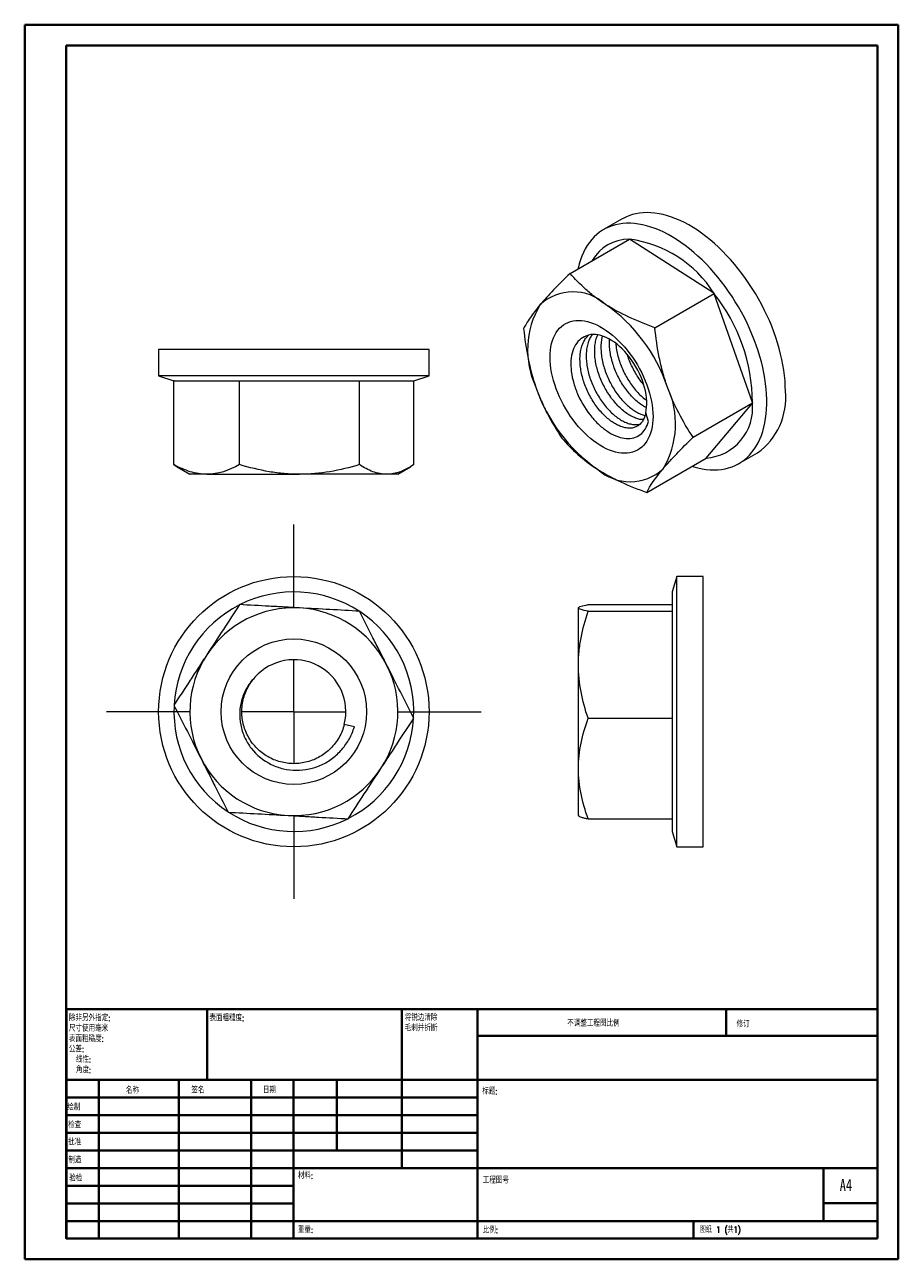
# Model space of a CAD drawing. Header units: millimetres. Extents: x 0 to 210, y 0 to 297.
import ezdxf

# ---------------------------------------------------------------- set-up
doc = ezdxf.new("R2010")
doc.units = ezdxf.units.MM
doc.styles.add('SLDTEXTSTYLE0', font='TXT', dxfattribs={"width": 0.75, "bigfont": 'bigfont'})
doc.styles.add('SLDTEXTSTYLE1', font='TXT', dxfattribs={"width": 0.75})
doc.styles.add('SLDTEXTSTYLE2', font='TXT', dxfattribs={"width": 0.694444, "bigfont": 'bigfont'})

# ---------------------------------------------------------------- blocks, each defined once
blk = doc.blocks.new('SW_NOTE_0')
at = {"color": 0, "linetype": 'Continuous', "lineweight": 0, "char_height": 1.5, "attachment_point": 1, "style": 'SLDTEXTSTYLE0'}
for s, insert in [('\\M+18FAB锐边\\M+190B4\\M+18F9C', (0, 1.93)), ('\\M+196D1\\M+18E68\\M+19BF3\\M+190DC\\M+19266', (0, -0.57))]:
    blk.add_mtext(s, dxfattribs=dict(at, insert=insert))
blk = doc.blocks.new('SW_NOTE_1')
at = {"color": 0, "linetype": 'Continuous', "lineweight": 0, "char_height": 1.5, "attachment_point": 1, "style": 'SLDTEXTSTYLE0'}
for s, insert in [('\\M+18F9C\\M+194F1另\\M+18A4F\\M+18E77\\M+192E8:', (0, 1.93)), ('\\M+18EDA\\M+190A1\\M+18E67\\M+19770\\M+19F7C\\M+195C4', (0, -0.57)), ('\\M+1955C\\M+196CA\\M+19165糙\\M+19378:', (0, -3.07)), ('\\M+18CF6\\M+18DB7:', (0, -5.57)), ('线\\M+190AB:', (1.69, -8.07)), ('\\M+18A70\\M+19378:', (1.69, -10.57))]:
    blk.add_mtext(s, dxfattribs=dict(at, insert=insert))
blk = doc.blocks.new('SW_CENTERMARKSYMBOL_0')
at = {"color": 0, "linetype": 'Continuous', "lineweight": 0}
for p, q in [((0, 25), (0, 45)), ((0, 0), (0, 12.5)), ((-25, 0), (-45, 0)), ((0, 0), (-12.5, 0)), ((0, 0), (0, -12.5)), ((0, 0), (12.5, 0)), ((25, 0), (45, 0)), ((0, -25), (0, -45))]:
    blk.add_line(p, q, dxfattribs=at)

msp = doc.modelspace()

# ---------------------------------------------------------------- linework, layer by layer
at = {"color": 7, "linetype": 'Continuous', "lineweight": 40}
for p, q in [((0.08, 0.21), (0.08, 297.21)), ((0.08, 297.21), (210.08, 297.21)), ((210.08, 0.21), (210.08, 297.21)), ((210.08, 292.21), (210.08, 297.21)), ((10.08, 292.21), (205.08, 292.21)), ((10.08, 5.21), (10.08, 292.21)), ((205.08, 5.21), (205.08, 292.21)), ((10.11, 60.37), (205.08, 60.37)), ((10.11, 60.37), (10.11, 5.12)), ((43.91, 43.37), (43.91, 60.37)), ((90.71, 60.37), (90.71, 22.12)), ((108.91, 60.37), (108.91, 5.12)), ((168.68, 54.09), (168.68, 60.46)), ((205.08, 54), (108.91, 54)), ((205.08, 43.37), (10.11, 43.37)), ((17.91, 43.37), (17.91, 5.12)), ((37.1, 43.37), (37.1, 5.12)), ((54.51, 43.37), (54.51, 5.12)), ((64.71, 5.12), (64.71, 43.37)), ((75.11, 26.37), (75.11, 43.37)), ((108.91, 39.12), (10.11, 39.12)), ((108.91, 34.87), (10.11, 34.87)), ((108.91, 30.62), (10.11, 30.62)), ((108.91, 26.37), (10.11, 26.37)), ((64.71, 22.12), (10.11, 22.12)), ((64.71, 22.12), (205.08, 22.12)), ((192.08, 9.46), (192.08, 22.21)), ((64.71, 17.87), (10.11, 17.87)), ((64.71, 13.62), (10.11, 13.62)), ((205.08, 13.71), (192.08, 13.71)), ((10.11, 9.37), (205.08, 9.37)), ((160.88, 5.21), (160.88, 9.46)), ((10.08, 5.21), (205.08, 5.21)), ((205.08, 5.21), (180.99, 5.21)), ((0.08, 0.21), (210.08, 0.21))]:
    msp.add_line(p, q, dxfattribs=at)
at = {"color": 7, "linetype": 'Continuous', "lineweight": 15}
for p, q in [((143.71, 250.49), (139.25, 247.92)), ((131.17, 237.4), (145.43, 245.63)), ((165.76, 232.61), (145.5, 245.6)), ((151.55, 224.33), (165.81, 232.56)), ((175.01, 206.3), (165.85, 232.49)), ((32.28, 219.05), (32.28, 212.75)), ((97.28, 219.05), (32.28, 219.05)), ((97.28, 212.75), (97.28, 219.05)), ((32.28, 212.75), (35.95, 211.55)), ((97.28, 212.75), (32.28, 212.75)), ((35.95, 211.55), (35.99, 211.55)), ((35.95, 191.38), (35.95, 211.53)), ((35.99, 211.55), (36, 211.55)), ((36, 211.55), (51.69, 211.55)), ((51.69, 211.55), (51.83, 211.55)), ((51.74, 191.38), (51.74, 211.53)), ((51.83, 211.55), (80.48, 211.55)), ((80.48, 211.55), (80.61, 211.55)), ((80.57, 191.38), (80.57, 211.53)), ((80.61, 211.55), (93.6, 211.55)), ((93.6, 211.55), (97.28, 212.75)), ((93.6, 191.38), (93.6, 211.53)), ((160.77, 197.98), (175.02, 206.21)), ((163.91, 192.97), (175, 206.18)), ((150.05, 201.76), (149.36, 203.84)), ((171.75, 191.62), (176.21, 194.2)), ((35.95, 191.38), (36.76, 190.89)), ((36.75, 190.87), (39.78, 189.05)), ((89.78, 189.05), (92.8, 190.87)), ((149.6, 184.69), (163.86, 192.92)), ((43.85, 189.05), (39.78, 189.05)), ((43.85, 189.05), (66.15, 189.05)), ((87.08, 189.05), (66.15, 189.05)), ((89.78, 189.05), (87.08, 189.05)), ((156.88, 164.45), (155.69, 160.77)), ((163.19, 164.45), (156.88, 164.45)), ((156.88, 99.45), (156.88, 164.45)), ((163.19, 131.95), (163.19, 164.45)), ((155.69, 160.77), (155.69, 156.12)), ((135.51, 157.71), (155.67, 157.71)), ((133.22, 156.99), (133.19, 156.95)), ((133.19, 156.95), (133.19, 156.91)), ((133.19, 143.24), (133.19, 156.91)), ((135.51, 156.12), (155.67, 156.12)), ((155.69, 156.12), (155.69, 156.04)), ((155.69, 156.04), (155.69, 130.44)), ((133.19, 118.27), (133.19, 143.24)), ((163.19, 99.45), (163.19, 131.95)), ((52.68, 128.82), (52.65, 128.9)), ((79.32, 128.29), (76.9, 128.9)), ((135.51, 130.36), (155.67, 130.36)), ((155.69, 130.44), (155.69, 130.28)), ((155.69, 130.28), (155.69, 106.26)), ((133.19, 106.95), (133.19, 118.27)), ((133.19, 106.95), (133.22, 106.91)), ((135.51, 106.19), (155.67, 106.19)), ((155.69, 106.26), (155.69, 106.2)), ((155.69, 106.2), (155.69, 103.13)), ((155.69, 103.13), (156.88, 99.45)), ((156.88, 99.45), (163.19, 99.45))]:
    msp.add_line(p, q, dxfattribs=at)
at = {"color": 7, "linetype": 'Continuous', "lineweight": 15, "flags": 128}
for points in [[(182.94, 209.08), (182.92, 210.29), (182.85, 211.53), (182.73, 212.79), (182.57, 214.07), (182.36, 215.36), (182.1, 216.67), (181.8, 217.99), (181.45, 219.33), (181.06, 220.66), (180.63, 222), (180.16, 223.34), (179.64, 224.68), (179.09, 226.02), (178.49, 227.34), (177.86, 228.66), (177.19, 229.96), (176.48, 231.25), (175.74, 232.52), (174.97, 233.77), (174.17, 234.99), (173.34, 236.19), (172.48, 237.37), (171.6, 238.51), (170.69, 239.61), (169.76, 240.69), (168.81, 241.72), (167.85, 242.72), (166.86, 243.67), (165.87, 244.58), (164.86, 245.45), (163.84, 246.26), (162.81, 247.03), (161.78, 247.75), (160.74, 248.42), (159.7, 249.03), (158.66, 249.59), (157.63, 250.09), (156.6, 250.54), (155.57, 250.93), (154.56, 251.26), (153.55, 251.53), (152.56, 251.74), (151.59, 251.89), (150.63, 251.98), (149.69, 252.01), (148.77, 251.98), (147.87, 251.89), (147, 251.74), (146.16, 251.53), (145.34, 251.26), (144.56, 250.93), (143.8, 250.54), (143.71, 250.49)], [(160.5, 190.98), (160.9, 190.86), (161.91, 190.59), (162.9, 190.37), (163.87, 190.22), (164.83, 190.13), (165.77, 190.1), (166.69, 190.13), (167.58, 190.22), (168.45, 190.37), (169.3, 190.58), (170.12, 190.85), (170.9, 191.18), (171.66, 191.57), (172.38, 192.02), (173.07, 192.52), (173.72, 193.08), (174.33, 193.69), (174.91, 194.36), (175.44, 195.07), (175.94, 195.84), (176.39, 196.66), (176.8, 197.52), (177.17, 198.43), (177.49, 199.39), (177.77, 200.38), (178.01, 201.42), (178.19, 202.49), (178.33, 203.6), (178.43, 204.74), (178.47, 205.91), (178.47, 207.11), (178.43, 208.33), (178.33, 209.58), (178.19, 210.85), (178.01, 212.14), (177.77, 213.44), (177.49, 214.76), (177.17, 216.08), (176.8, 217.42), (176.39, 218.76), (175.94, 220.1), (175.44, 221.44), (174.91, 222.77), (174.33, 224.11), (173.72, 225.43), (173.07, 226.74), (172.38, 228.03), (171.66, 229.31), (170.9, 230.57), (170.12, 231.81), (169.3, 233.02), (168.45, 234.21), (167.58, 235.37), (166.69, 236.49), (165.77, 237.58), (164.83, 238.63), (163.87, 239.65), (162.9, 240.62), (161.91, 241.56), (160.9, 242.45), (159.89, 243.29), (158.86, 244.08), (157.83, 244.82), (156.8, 245.52), (155.76, 246.16), (154.72, 246.74), (153.68, 247.27), (152.65, 247.75), (151.62, 248.17), (150.6, 248.53), (149.59, 248.83), (148.6, 249.07), (147.61, 249.25), (146.64, 249.37), (145.7, 249.43), (144.77, 249.43), (143.86, 249.37), (142.98, 249.25), (142.12, 249.07), (141.29, 248.83), (140.49, 248.53), (139.71, 248.17), (138.98, 247.75), (138.27, 247.28), (137.6, 246.75), (136.97, 246.16), (136.37, 245.52), (135.82, 244.83), (135.3, 244.09), (134.83, 243.3), (134.39, 242.45), (134, 241.57), (133.66, 240.64), (133.36, 239.66), (133.1, 238.65), (133.07, 238.49)], [(151.12, 202.96), (151.1, 202.09), (151.03, 201.25), (150.91, 200.45), (150.75, 199.69), (150.54, 198.96), (150.28, 198.28), (149.99, 197.64), (149.65, 197.05), (149.27, 196.5), (148.85, 196.01), (148.39, 195.58), (147.89, 195.19), (147.36, 194.87), (146.8, 194.6), (146.2, 194.39), (145.58, 194.24), (144.93, 194.15), (144.26, 194.12), (143.57, 194.16), (142.86, 194.25), (142.13, 194.4), (141.39, 194.61), (140.64, 194.88), (139.89, 195.21), (139.13, 195.6), (138.36, 196.04), (137.6, 196.53), (136.85, 197.07), (136.1, 197.67), (135.36, 198.31), (134.63, 199), (133.92, 199.72), (133.23, 200.49), (132.56, 201.3), (131.91, 202.13), (131.29, 203), (130.69, 203.9), (130.13, 204.81), (129.6, 205.75), (129.11, 206.71), (128.65, 207.67), (128.22, 208.65), (127.84, 209.63), (127.5, 210.62), (127.21, 211.6), (126.95, 212.57), (126.75, 213.54), (126.58, 214.5), (126.47, 215.43), (126.39, 216.35), (126.37, 217.24), (126.39, 218.11), (126.47, 218.94), (126.58, 219.75), (126.75, 220.51), (126.95, 221.24), (127.21, 221.92), (127.5, 222.56), (127.84, 223.15), (128.22, 223.69), (128.65, 224.19), (129.11, 224.62), (129.6, 225), (130.13, 225.33), (130.69, 225.6), (131.29, 225.81), (131.91, 225.96), (132.56, 226.05), (133.23, 226.07), (133.92, 226.04), (134.63, 225.95), (135.36, 225.8), (136.1, 225.59), (136.85, 225.31), (137.6, 224.99), (138.36, 224.6), (139.13, 224.16), (139.89, 223.67), (140.64, 223.12), (141.39, 222.53), (142.13, 221.89), (142.86, 221.2), (143.57, 220.47), (144.26, 219.71), (144.93, 218.9), (145.58, 218.06), (146.2, 217.2), (146.8, 216.3), (147.36, 215.38), (147.89, 214.45), (148.39, 213.49), (148.85, 212.52), (149.27, 211.55), (149.65, 210.57), (149.99, 209.58), (150.28, 208.6), (150.54, 207.62), (150.75, 206.66), (150.91, 205.7), (151.03, 204.77), (151.1, 203.85), (151.12, 202.96)], [(149.36, 203.84), (149.49, 204.5), (149.58, 205.2), (149.62, 205.93), (149.62, 206.68), (149.56, 207.47), (149.45, 208.27), (149.3, 209.1), (149.1, 209.93), (148.86, 210.77), (148.57, 211.61), (148.24, 212.45), (147.87, 213.29), (147.46, 214.11), (147.02, 214.92), (146.54, 215.71), (146.03, 216.47), (145.48, 217.21), (144.92, 217.91), (144.33, 218.58), (143.72, 219.21), (143.1, 219.79), (142.46, 220.33), (141.82, 220.82), (141.17, 221.26), (140.51, 221.64), (139.86, 221.96), (139.21, 222.23), (138.58, 222.44), (137.95, 222.58), (137.34, 222.67), (136.75, 222.69), (136.18, 222.65), (135.63, 222.54), (135.12, 222.38), (134.63, 222.16), (134.18, 221.87)]]:
    msp.add_lwpolyline(points, dxfattribs=at)
at = {"color": 7, "linetype": 'Continuous', "lineweight": 15}
for radius in [32.5, 17.5]:
    msp.add_circle((64.78, 131.95), radius, dxfattribs=at)
for centre, radius, start, end in [((145.33, 235.44), 10.16, 89.7783, 150.2164), ((141.7, 217.37), 28.49, 32.3538, 82.3194), ((131.89, 221.26), 11.67, 47.8854, 132.9143), ((132.22, 206.03), 42.79, 0.3582, 38.1913), ((142.05, 218.98), 21.09, 149.1212, 205.2451), ((117.23, 197.62), 39.36, 18.654, 55.1466), ((160.26, 222.58), 39.36, 198.654, 235.1466), ((135.44, 201.21), 21.09, 329.1212, 25.2451), ((166.75, 207.44), 16.28, 305.5435, 5.7687), ((163.03, 204.97), 12.03, 274.1573, 5.7555), ((145.6, 198.94), 11.67, 227.8854, 312.9143), ((64.78, 131.95), 28.82, 56.9894, 116.686), ((64.78, 131.95), 28.82, 116.9894, 176.686), ((64.78, 131.95), 25, 86.8377, 146.8377), ((64.78, 131.95), 25, 26.8377, 86.8377), ((64.78, 131.95), 28.82, 356.9894, 56.686), ((64.78, 131.95), 25, 146.8377, 206.8377), ((64.78, 131.95), 12.5, 345.8881, 138.3688), ((64.78, 131.95), 25, 326.8377, 26.8377), ((64.78, 131.95), 28.82, 176.9894, 236.686), ((64.78, 131.95), 28.82, 296.9894, 356.686), ((64.78, 131.95), 25, 206.8377, 266.8377), ((64.78, 131.95), 25, 266.8377, 326.8377), ((64.78, 131.95), 28.82, 236.9894, 296.686)]:
    msp.add_arc(centre, radius, start, end, dxfattribs=at)
for points in [[(145.43, 245.63), (145.45, 245.62), (145.48, 245.61), (145.5, 245.6)], [(131.17, 237.4), (128.35, 234.65), (125.85, 232.08), (123.95, 229.81)], [(165.76, 232.61), (165.78, 232.59), (165.79, 232.58), (165.81, 232.56)], [(165.81, 232.56), (165.82, 232.54), (165.84, 232.51), (165.85, 232.49)], [(151.55, 224.33), (147.22, 225.89), (143.2, 227.69), (139.72, 229.92)], [(120.01, 224.11), (120.51, 219.23), (121.4, 214.49), (122.97, 209.99)], [(35.95, 211.53), (35.97, 211.54), (35.98, 211.55), (36, 211.55)], [(35.99, 211.55), (35.98, 211.55), (35.97, 211.54), (35.95, 211.53)], [(51.69, 211.55), (51.71, 211.55), (51.73, 211.54), (51.74, 211.53)], [(51.74, 211.53), (51.77, 211.54), (51.8, 211.55), (51.83, 211.55)], [(80.48, 211.55), (80.51, 211.55), (80.54, 211.54), (80.57, 211.53)], [(80.57, 211.53), (80.58, 211.54), (80.59, 211.55), (80.61, 211.55)], [(160.77, 197.98), (158.26, 201.71), (156.09, 205.71), (154.52, 210.21)], [(175.02, 206.21), (175.02, 206.2), (175.01, 206.19), (175, 206.18)], [(175.01, 206.3), (175.01, 206.27), (175.02, 206.24), (175.02, 206.21)], [(129.22, 197.76), (131.55, 195.05), (134.29, 192.51), (137.77, 190.28)], [(51.74, 191.38), (49.16, 189.96), (46.54, 189.05), (43.85, 189.05)], [(80.57, 191.38), (75.86, 189.96), (71.07, 189.05), (66.15, 189.05)], [(93.6, 191.38), (91.47, 189.96), (89.31, 189.05), (87.08, 189.05)], [(149.6, 184.69), (150.43, 186.29), (151.64, 188.12), (153.54, 190.39)], [(163.91, 192.97), (163.89, 192.96), (163.87, 192.94), (163.86, 192.92)], [(51.74, 157.71), (49.16, 153.76), (46.54, 149.75), (43.85, 145.62)], [(80.57, 156.12), (75.86, 156.38), (71.07, 156.64), (66.15, 156.91)], [(135.51, 156.12), (134.1, 156.38), (133.19, 156.64), (133.19, 156.91)], [(155.67, 156.12), (155.68, 156.09), (155.69, 156.06), (155.69, 156.04)], [(155.69, 156.12), (155.69, 156.12), (155.68, 156.12), (155.67, 156.12)], [(93.6, 130.36), (91.47, 134.56), (89.31, 138.84), (87.08, 143.24)], [(135.51, 130.36), (134.1, 134.56), (133.19, 138.84), (133.19, 143.24)], [(35.95, 133.54), (38.08, 129.33), (40.24, 125.06), (42.47, 120.66)], [(155.69, 130.44), (155.69, 130.41), (155.68, 130.38), (155.67, 130.36)], [(155.67, 130.36), (155.68, 130.33), (155.69, 130.31), (155.69, 130.28)], [(77.81, 106.19), (80.39, 110.14), (83.01, 114.15), (85.7, 118.27)], [(135.51, 106.19), (134.1, 110.14), (133.19, 114.15), (133.19, 118.27)], [(48.98, 107.78), (53.69, 107.52), (58.48, 107.26), (63.4, 106.99)], [(155.69, 106.26), (155.69, 106.24), (155.68, 106.22), (155.67, 106.19)], [(155.67, 106.19), (155.68, 106.19), (155.69, 106.19), (155.69, 106.2)]]:
    msp.add_open_spline(points, degree=3, dxfattribs=at)
for points, knots in [([(139.72, 229.92), (138.86, 230.47), (138.02, 231.05), (136.45, 232.24), (135.71, 232.86), (133.6, 234.74), (132.33, 236.05), (131.17, 237.4)], [0, 0, 0, 0, 0.25, 0.25, 0.5, 0.5, 1, 1, 1, 1]), ([(123.95, 229.81), (123.47, 229.24), (123.04, 228.7), (122.24, 227.66), (121.89, 227.17), (120.92, 225.76), (120.42, 224.91), (120.01, 224.11)], [0, 0, 0, 0, 0.25, 0.25, 0.5, 0.5, 1, 1, 1, 1]), ([(154.52, 210.21), (154.13, 211.33), (153.77, 212.48), (153.15, 214.79), (152.87, 215.96), (152.15, 219.49), (151.81, 221.9), (151.55, 224.33)], [0, 0, 0, 0, 0.25, 0.25, 0.5, 0.5, 1, 1, 1, 1]), ([(134.18, 221.87), (133.64, 221.55), (133.17, 221.13), (132.37, 220.07), (132.05, 219.44), (131.58, 218.04), (131.44, 217.25), (131.33, 215.56), (131.36, 214.68), (131.59, 212.82), (131.8, 211.86), (132.36, 209.95), (132.72, 208.97), (134.01, 206.15), (135.14, 204.35), (137.05, 202.06), (137.73, 201.35), (139.11, 200.12), (139.82, 199.59), (141.26, 198.7), (141.97, 198.36), (143.36, 197.86), (144.05, 197.71), (145.34, 197.62), (145.95, 197.68), (147.09, 198), (147.61, 198.27), (148.52, 198.97), (148.93, 199.42), (149.59, 200.48), (149.86, 201.08), (150.05, 201.76)], [0, 0, 0, 0, 0.0625, 0.0625, 0.125, 0.125, 0.1875, 0.1875, 0.25, 0.25, 0.3125, 0.3125, 0.375, 0.375, 0.5, 0.5, 0.5625, 0.5625, 0.625, 0.625, 0.6875, 0.6875, 0.75, 0.75, 0.8125, 0.8125, 0.875, 0.875, 0.9375, 0.9375, 1, 1, 1, 1]), ([(149.36, 203.84), (149.27, 203.48), (149.1, 202.75), (148.65, 201.85), (148.07, 201.13), (147.37, 200.6), (146.57, 200.26), (145.68, 200.11), (144.71, 200.17), (143.67, 200.42), (142.61, 200.86), (141.53, 201.47), (140.46, 202.26), (139.39, 203.22), (138.36, 204.34), (137.39, 205.58), (136.5, 206.93), (135.71, 208.34), (135.02, 209.82), (134.45, 211.35), (134.01, 212.9), (133.71, 214.44), (133.56, 215.93), (133.55, 217.34), (133.7, 218.66), (134, 219.89), (134.45, 220.99), (134.99, 221.88), (135.43, 222.33), (135.62, 222.52)], [0, 0, 0, 0, 0.038595, 0.077218, 0.115512, 0.153139, 0.189787, 0.227076, 0.264694, 0.302312, 0.3396, 0.376248, 0.412895, 0.450184, 0.487802, 0.52542, 0.562709, 0.599356, 0.636004, 0.673293, 0.71091, 0.748528, 0.785817, 0.822465, 0.859112, 0.896401, 0.934019, 0.971637, 1, 1, 1, 1]), ([(134.57, 222.12), (134.57, 222.12), (134.43, 222.06), (134.3, 221.96), (134.18, 221.87)], [0, 0, 0, 0, 0.001378, 1, 1, 1, 1]), ([(136.49, 222.67), (136.31, 222.4), (135.92, 221.82), (135.49, 220.75), (135.19, 219.52), (135.05, 218.2), (135.05, 216.79), (135.2, 215.3), (135.5, 213.76), (135.94, 212.21), (136.51, 210.68), (137.2, 209.21), (138, 207.79), (138.88, 206.45), (139.86, 205.2), (140.89, 204.08), (141.95, 203.12), (143.03, 202.34), (144.11, 201.72), (145.17, 201.28), (146.2, 201.03), (147.17, 200.97), (147.75, 201.09), (148.04, 201.15)], [0, 0, 0, 0, 0.0427676, 0.0911918, 0.1391922, 0.1863671, 0.2335421, 0.2815425, 0.3299667, 0.3783909, 0.4263913, 0.4735662, 0.5207412, 0.5687416, 0.6171658, 0.6655899, 0.7135904, 0.7607653, 0.8079403, 0.8559407, 0.9043649, 0.952789, 1, 1, 1, 1]), ([(148.79, 202.21), (148.6, 202.21), (148.1, 202.22), (147.21, 202.46), (146.15, 202.9), (145.07, 203.51), (143.99, 204.3), (142.93, 205.26), (141.9, 206.38), (140.93, 207.63), (140.04, 208.97), (139.24, 210.39), (138.56, 211.86), (137.98, 213.39), (137.54, 214.94), (137.24, 216.48), (137.09, 217.97), (137.09, 219.38), (137.24, 220.7), (137.48, 221.78), (137.74, 222.36), (137.84, 222.58)], [0, 0, 0, 0, 0.031682, 0.087298, 0.142427, 0.196608, 0.250789, 0.305918, 0.361533, 0.417149, 0.472278, 0.526459, 0.58064, 0.635769, 0.691384, 0.747, 0.802129, 0.85631, 0.910491, 0.96562, 1, 1, 1, 1]), ([(138.94, 222.32), (138.87, 222.06), (138.7, 221.41), (138.59, 220.24), (138.59, 218.83), (138.74, 217.34), (139.04, 215.81), (139.48, 214.25), (140.05, 212.72), (140.74, 211.25), (141.53, 209.83), (142.42, 208.49), (143.39, 207.24), (144.42, 206.12), (145.49, 205.17), (146.56, 204.38), (147.64, 203.77), (148.52, 203.38), (149.03, 203.27), (149.19, 203.23)], [0, 0, 0, 0, 0.039585, 0.100805, 0.162025, 0.224316, 0.287157, 0.349998, 0.412289, 0.473509, 0.534729, 0.597021, 0.659862, 0.722703, 0.784994, 0.846214, 0.907434, 0.969725, 1, 1, 1, 1]), ([(149.56, 205.04), (149.24, 205.21), (148.57, 205.57), (147.53, 206.35), (146.47, 207.3), (145.43, 208.42), (144.46, 209.67), (143.57, 211.01), (142.78, 212.43), (142.09, 213.9), (141.52, 215.43), (141.08, 216.98), (140.78, 218.53), (140.64, 220), (140.6, 221.01), (140.66, 221.49), (140.66, 221.53)], [0, 0, 0, 0, 0.06786, 0.143825, 0.221119, 0.299096, 0.377073, 0.454367, 0.530332, 0.606297, 0.683591, 0.761568, 0.839545, 0.916839, 0.992804, 1, 1, 1, 1]), ([(142.18, 220.52), (142.21, 220.15), (142.29, 219.27), (142.58, 217.85), (143.01, 216.29), (143.59, 214.76), (144.27, 213.29), (145.07, 211.87), (145.96, 210.53), (146.93, 209.28), (147.96, 208.17), (148.86, 207.34), (149.41, 206.95), (149.6, 206.81)], [0, 0, 0, 0, 0.074592, 0.17262, 0.270648, 0.367818, 0.463318, 0.558817, 0.655987, 0.754015, 0.852043, 0.949213, 1, 1, 1, 1]), ([(148.9, 210.59), (148.6, 210.96), (147.97, 211.74), (147.11, 213.05), (146.31, 214.47), (145.63, 215.94), (145.18, 217.08), (145.01, 217.72), (144.97, 217.84)], [0, 0, 0, 0, 0.179901, 0.374874, 0.566494, 0.758114, 0.953087, 1, 1, 1, 1]), ([(122.97, 209.99), (123.36, 208.87), (123.8, 207.77), (124.72, 205.63), (125.22, 204.59), (126.8, 201.55), (127.97, 199.62), (129.22, 197.76)], [0, 0, 0, 0, 0.25, 0.25, 0.5, 0.5, 1, 1, 1, 1]), ([(153.54, 190.39), (154.02, 190.95), (154.53, 191.54), (155.63, 192.75), (156.21, 193.37), (158.03, 195.28), (159.36, 196.61), (160.77, 197.98)], [0, 0, 0, 0, 0.25, 0.25, 0.5, 0.5, 1, 1, 1, 1]), ([(43.85, 189.05), (43.18, 189.05), (42.5, 189.11), (41.17, 189.32), (40.51, 189.48), (38.54, 190.09), (37.24, 190.67), (35.95, 191.38)], [0, 0, 0, 0, 0.25, 0.25, 0.5, 0.5, 1, 1, 1, 1]), ([(66.15, 189.05), (64.93, 189.05), (63.7, 189.11), (61.27, 189.32), (60.06, 189.48), (56.46, 190.09), (54.09, 190.67), (51.74, 191.38)], [0, 0, 0, 0, 0.25, 0.25, 0.5, 0.5, 1, 1, 1, 1]), ([(87.08, 189.05), (86.53, 189.05), (85.97, 189.11), (84.87, 189.32), (84.33, 189.48), (82.7, 190.09), (81.63, 190.67), (80.57, 191.38)], [0, 0, 0, 0, 0.25, 0.25, 0.5, 0.5, 1, 1, 1, 1]), ([(137.77, 190.28), (138.64, 189.72), (139.55, 189.19), (141.42, 188.17), (142.38, 187.69), (145.36, 186.31), (147.44, 185.47), (149.6, 184.69)], [0, 0, 0, 0, 0.25, 0.25, 0.5, 0.5, 1, 1, 1, 1]), ([(66.15, 156.91), (64.93, 156.98), (63.7, 157.05), (61.27, 157.18), (60.06, 157.25), (56.46, 157.45), (54.09, 157.58), (51.74, 157.71)], [0, 0, 0, 0, 0.25, 0.25, 0.5, 0.5, 1, 1, 1, 1]), ([(133.19, 156.91), (133.19, 156.98), (133.25, 157.05), (133.46, 157.18), (133.62, 157.25), (134.23, 157.45), (134.81, 157.58), (135.51, 157.71)], [0, 0, 0, 0, 0.25, 0.25, 0.5, 0.5, 1, 1, 1, 1]), ([(87.08, 143.24), (86.53, 144.33), (85.97, 145.43), (84.87, 147.6), (84.33, 148.68), (82.7, 151.9), (81.63, 154.02), (80.57, 156.12)], [0, 0, 0, 0, 0.25, 0.25, 0.5, 0.5, 1, 1, 1, 1]), ([(133.19, 143.24), (133.19, 144.33), (133.25, 145.43), (133.46, 147.6), (133.62, 148.68), (134.23, 151.9), (134.81, 154.02), (135.51, 156.12)], [0, 0, 0, 0, 0.25, 0.25, 0.5, 0.5, 1, 1, 1, 1]), ([(43.85, 145.62), (43.18, 144.6), (42.5, 143.57), (41.17, 141.53), (40.51, 140.51), (38.54, 137.5), (37.24, 135.51), (35.95, 133.54)], [0, 0, 0, 0, 0.25, 0.25, 0.5, 0.5, 1, 1, 1, 1]), ([(55.43, 140.25), (54.69, 139.51), (54.06, 138.69), (53.01, 136.9), (52.58, 135.93), (51.99, 133.95), (51.82, 132.91), (51.72, 130.83), (51.8, 129.8), (52.19, 127.75), (52.51, 126.76), (53.37, 124.87), (53.91, 123.96), (55.82, 121.51), (57.48, 120.17), (60.27, 118.8), (61.27, 118.45), (63.28, 117.98), (64.32, 117.85), (66.41, 117.84), (67.44, 117.95), (69.46, 118.39), (70.47, 118.72), (72.35, 119.58), (73.24, 120.11), (74.91, 121.37), (75.66, 122.08), (77.02, 123.65), (77.62, 124.52), (78.62, 126.33), (79.02, 127.29), (79.32, 128.29)], [0, 0, 0, 0, 0.0625, 0.0625, 0.125, 0.125, 0.1875, 0.1875, 0.25, 0.25, 0.3125, 0.3125, 0.375, 0.375, 0.5, 0.5, 0.5625, 0.5625, 0.625, 0.625, 0.6875, 0.6875, 0.75, 0.75, 0.8125, 0.8125, 0.875, 0.875, 0.9375, 0.9375, 1, 1, 1, 1]), ([(76.9, 128.9), (76.74, 128.36), (76.42, 127.27), (75.67, 125.74), (74.74, 124.34), (73.65, 123.1), (72.42, 122.01), (71.06, 121.1), (69.57, 120.37), (68.01, 119.84), (66.4, 119.52), (64.78, 119.41), (63.15, 119.52), (61.54, 119.84), (59.98, 120.37), (58.5, 121.1), (57.13, 122.01), (55.91, 123.09), (54.84, 124.31), (53.93, 125.67), (53.19, 127.15), (52.66, 128.72), (52.35, 130.33), (52.24, 131.95), (52.35, 133.57), (52.66, 135.18), (53.19, 136.75), (53.93, 138.22), (54.61, 139.3), (55.09, 139.82), (55.2, 139.94)], [0, 0, 0, 0, 0.037837, 0.075702, 0.113244, 0.150132, 0.18606, 0.222617, 0.259496, 0.296375, 0.332932, 0.36886, 0.404788, 0.441344, 0.478223, 0.515103, 0.551659, 0.587587, 0.623515, 0.660072, 0.696951, 0.73383, 0.770387, 0.806315, 0.842242, 0.878799, 0.915678, 0.952557, 0.989114, 1, 1, 1, 1]), ([(85.7, 118.27), (86.37, 119.3), (87.05, 120.33), (88.38, 122.37), (89.04, 123.38), (91.02, 126.4), (92.31, 128.39), (93.6, 130.36)], [0, 0, 0, 0, 0.25, 0.25, 0.5, 0.5, 1, 1, 1, 1]), ([(133.19, 118.27), (133.19, 119.3), (133.25, 120.33), (133.46, 122.37), (133.62, 123.38), (134.23, 126.4), (134.81, 128.39), (135.51, 130.36)], [0, 0, 0, 0, 0.25, 0.25, 0.5, 0.5, 1, 1, 1, 1]), ([(42.47, 120.66), (43.02, 119.57), (43.58, 118.47), (44.68, 116.29), (45.22, 115.22), (46.85, 112), (47.92, 109.88), (48.98, 107.78)], [0, 0, 0, 0, 0.25, 0.25, 0.5, 0.5, 1, 1, 1, 1]), ([(63.4, 106.99), (64.62, 106.92), (65.85, 106.85), (68.28, 106.72), (69.49, 106.65), (73.09, 106.45), (75.46, 106.32), (77.81, 106.19)], [0, 0, 0, 0, 0.25, 0.25, 0.5, 0.5, 1, 1, 1, 1]), ([(133.22, 106.91), (133.24, 106.89), (133.28, 106.83), (133.47, 106.71), (133.87, 106.56), (134.57, 106.37), (135.2, 106.25), (135.51, 106.19)], [0, 0, 0, 0, 0.1049221, 0.2309897, 0.4845511, 0.7418218, 1, 1, 1, 1])]:
    msp.add_open_spline(points, degree=3, knots=knots, dxfattribs=at)

# ---------------------------------------------------------------- block references
at = {"color": 7, "linetype": 'Continuous', "lineweight": 0}
for name, p in [('SW_CENTERMARKSYMBOL_0', (64.78, 131.95)), ('SW_NOTE_1', (10.7, 57.11)), ('SW_NOTE_0', (91.42, 57.19))]:
    msp.add_blockref(name, p, dxfattribs=at)

# ---------------------------------------------------------------- texts
at = {"color": 7, "linetype": 'Continuous', "lineweight": 0, "attachment_point": 1}
for s, insert, char_height, style in [('\\M+1955C\\M+196CA\\M+19165糙\\M+19378:', (44.48, 59.04), 1.5, 'SLDTEXTSTYLE0'), ('\\M+19573调\\M+190AE\\M+18D48\\M+192F6图\\M+194E4\\M+197E1', (130.49, 57.75), 1.5, 'SLDTEXTSTYLE0'), ('\\M+18F43订', (171.21, 57.55), 1.5, 'SLDTEXTSTYLE0'), ('\\M+196BC\\M+18FCC', (24.43, 41.62), 1.5, 'SLDTEXTSTYLE0'), ('签\\M+196BC', (40.14, 41.68), 1.5, 'SLDTEXTSTYLE0'), ('\\M+193FA\\M+18AFA', (57.33, 41.7), 1.5, 'SLDTEXTSTYLE0'), ('标题:', (110.07, 41.4), 1.5, 'SLDTEXTSTYLE0'), ('绘\\M+190A7', (10.32, 37.55), 1.5, 'SLDTEXTSTYLE0'), ('检查', (10.52, 33.28), 1.5, 'SLDTEXTSTYLE0'), ('\\M+194E1\\M+18F79', (10.51, 29.19), 1.5, 'SLDTEXTSTYLE0'), ('\\M+190A7\\M+191A2', (10.57, 24.85), 1.5, 'SLDTEXTSTYLE0'), ('\\M+18DDE\\M+197BF:', (65.76, 21.11), 1.5, 'SLDTEXTSTYLE0'), ('验检', (10.78, 20.47), 1.5, 'SLDTEXTSTYLE0'), ('\\M+18D48\\M+192F6图\\M+18D86', (110.18, 19.99), 1.5, 'SLDTEXTSTYLE0'), ('A4', (196, 19.52), 2.91, 'SLDTEXTSTYLE1'), ('\\M+18F64\\M+197CA:', (65.73, 8.07), 1.4986, 'SLDTEXTSTYLE0'), ('\\M+194E4\\M+197E1:', (110.18, 8.02), 1.5, 'SLDTEXTSTYLE0'), ('图纸 1 (\\M+18BA41)', (162.36, 8.11), 1.5, 'SLDTEXTSTYLE2')]:
    msp.add_mtext(s, dxfattribs=dict(at, insert=insert, char_height=char_height, style=style))

doc.saveas('drawing.dxf')
